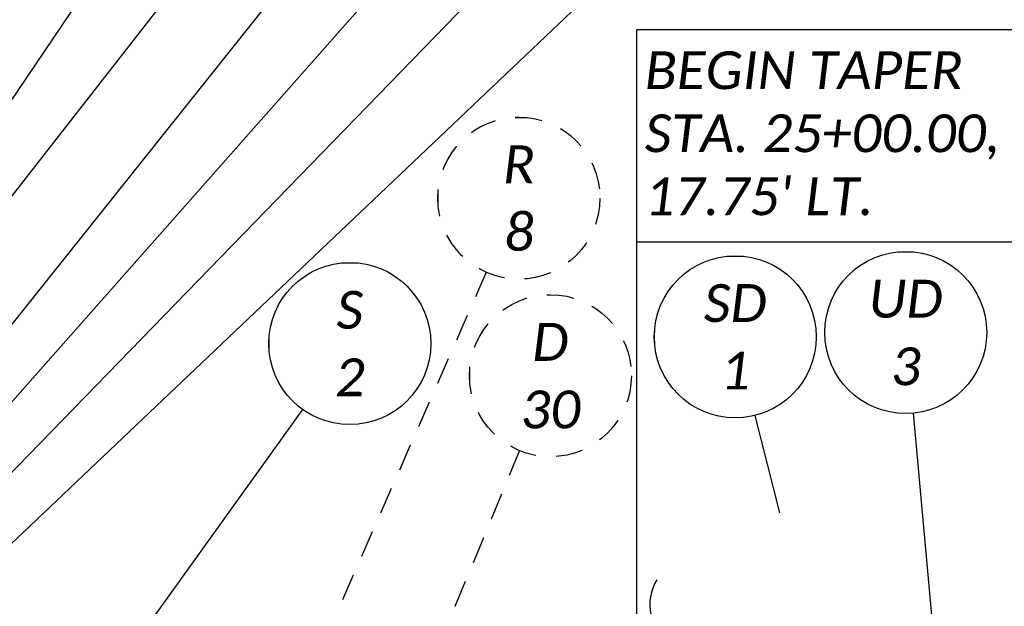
# Model space of a CAD drawing. Header units: feet. Extents: x -5 to 2247819, y -3 to 598692.
# Tile 41 of 84: x 2245811 to 2245884, y 596267 to 596311. Entities that reach past the tile are written whole.
import ezdxf
from ezdxf import colors
from ezdxf.entities.mleader import LeaderData, LeaderLine
from ezdxf.enums import TextEntityAlignment as Align
from ezdxf.math import Vec2, Vec3

# ---------------------------------------------------------------- set-up
doc = ezdxf.new("R2010")
doc.units = ezdxf.units.FT
doc.header["$MEASUREMENT"] = 0
doc.linetypes.add('CONN', pattern=[0.175, 0.1, -0.075])
doc.layers.add('DR_P_Text', color=7, linetype='Continuous')
doc.layers.add('TX_P_20', color=7, linetype='Continuous')
doc.styles.add('P_Slanted_Normal', font='calibrii.ttf', dxfattribs={"height": 0.14})
doc.styles.add('Slanted-Normal', font='font31.shx', dxfattribs={"height": 0.14})

# ---------------------------------------------------------------- blocks, each defined once
blk = doc.blocks.new('*U1096')
at = {"flags": 128}
blk.add_lwpolyline([(-0.1871, -0.2345), (-2.4058, -3.0158)], dxfattribs=at)
at = {"style": 'Slanted-Normal', "flags": 8}
for tag, p in [('ITEMTYPE', (0, 0.125)), ('ITEMNUMBER', (0, -0.125))]:
    blk.add_attdef(tag, text='', height=0.14, dxfattribs=at).set_placement(p, align=Align.MIDDLE_CENTER)
blk = doc.blocks.new('*U1099')
at = {"flags": 128}
blk.add_lwpolyline([(-0.1847, -0.2364), (-2.5712, -3.2913)], dxfattribs=at)
at = {"style": 'Slanted-Normal', "flags": 8}
for tag, p in [('ITEMTYPE', (0, 0.125)), ('ITEMNUMBER', (0, -0.125))]:
    blk.add_attdef(tag, text='', height=0.14, dxfattribs=at).set_placement(p, align=Align.MIDDLE_CENTER)
blk = doc.blocks.new('*U1117')
blk.add_wipeout([(-0.298, 0.023), (-0.2955, 0.0451), (-0.2906, 0.0699), (-0.2848, 0.0906), (-0.2772, 0.1119), (-0.2675, 0.1334), (-0.2565, 0.1534), (-0.2448, 0.1715), (-0.2336, 0.1865), (-0.2207, 0.2016), (-0.2056, 0.217), (-0.1877, 0.2327), (-0.1718, 0.2446), (-0.1581, 0.2537), (-0.1415, 0.2633), (-0.124, 0.272), (-0.105, 0.2799), (-0.0838, 0.2869), (-0.058, 0.2932), (-0.0359, 0.2967), (-0.0124, 0.2987), (0, 0.2989), (0.0216, 0.2981), (0.0435, 0.2957), (0.0689, 0.2909), (0.0901, 0.285), (0.1109, 0.2776), (0.1354, 0.2665), (0.1535, 0.2565), (0.17, 0.2459), (0.1872, 0.233), (0.2031, 0.2193), (0.2174, 0.2051), (0.2295, 0.1915), (0.2399, 0.1783), (0.253, 0.1592), (0.2635, 0.141), (0.2727, 0.1223), (0.2805, 0.1032), (0.2862, 0.086), (0.2911, 0.0679), (0.2941, 0.053), (0.2965, 0.0374), (0.2983, 0.018), (0.2989, 0), (0.2982, -0.0197), (0.2961, -0.0403), (0.2929, -0.0595), (0.2889, -0.0764), (0.2841, -0.0929), (0.2782, -0.1093), (0.2725, -0.1228), (0.2633, -0.1415), (0.2543, -0.157), (0.2448, -0.1714), (0.232, -0.1884), (0.2205, -0.2018), (0.2114, -0.2113), (0.198, -0.2239), (0.1884, -0.232), (0.1723, -0.2442), (0.1512, -0.2578), (0.1288, -0.2697), (0.1125, -0.2769), (0.0939, -0.2837), (0.0695, -0.2907), (0.0567, -0.2935), (0.0384, -0.2964), (0.0247, -0.2979), (0.0106, -0.2987), (0, -0.2989), (-0.0062, -0.2988), (-0.0176, -0.2984), (-0.0278, -0.2976), (-0.0396, -0.2962), (-0.0516, -0.2944), (-0.0643, -0.2919), (-0.0772, -0.2887), (-0.0923, -0.2843), (-0.1152, -0.2758), (-0.1348, -0.2668), (-0.1505, -0.2582), (-0.168, -0.2472), (-0.1821, -0.237), (-0.1989, -0.2231), (-0.218, -0.2045), (-0.2316, -0.1889), (-0.2458, -0.1701), (-0.2553, -0.1554), (-0.2655, -0.1372), (-0.2748, -0.1176), (-0.2828, -0.0969), (-0.2896, -0.0739), (-0.2939, -0.0542), (-0.297, -0.0333), (-0.2985, -0.0149), (-0.2989, 0)])
at = {"flags": 128}
blk.add_lwpolyline([(-0.175, -0.2437), (-2.458, -3.422)], dxfattribs=at)
blk.add_circle((0, 0), 0.3)
at = {"style": 'Slanted-Normal', "flags": 8}
for tag, p in [('ITEMTYPE', (0, 0.125)), ('ITEMNUMBER', (0, -0.125))]:
    blk.add_attdef(tag, text='', height=0.14, dxfattribs=at).set_placement(p, align=Align.MIDDLE_CENTER)
blk = doc.blocks.new('*U1097')
at = {"flags": 128}
blk.add_lwpolyline([(-0.1678, -0.2487), (-2.2564, -3.3428)], dxfattribs=at)
at = {"style": 'Slanted-Normal', "flags": 8}
for tag, p in [('ITEMTYPE', (0, 0.125)), ('ITEMNUMBER', (0, -0.125))]:
    blk.add_attdef(tag, text='', height=0.14, dxfattribs=at).set_placement(p, align=Align.MIDDLE_CENTER)
blk = doc.blocks.new('*U1130')
at = {"flags": 128}
blk.add_lwpolyline([(-0.2176, -0.2066), (-3.3016, -3.1346)], dxfattribs=at)
at = {"style": 'Slanted-Normal', "flags": 8}
for tag, p in [('ITEMTYPE', (0, 0.125)), ('ITEMNUMBER', (0, -0.125))]:
    blk.add_attdef(tag, text='', height=0.14, dxfattribs=at).set_placement(p, align=Align.MIDDLE_CENTER)
blk = doc.blocks.new('*U1129')
at = {"flags": 128}
blk.add_lwpolyline([(-0.209, -0.2152), (-2.4655, -2.5377)], dxfattribs=at)
at = {"style": 'Slanted-Normal', "flags": 8}
for tag, p in [('ITEMTYPE', (0, 0.125)), ('ITEMNUMBER', (0, -0.125))]:
    blk.add_attdef(tag, text='', height=0.14, dxfattribs=at).set_placement(p, align=Align.MIDDLE_CENTER)
blk = doc.blocks.new('*U1147')
blk.add_wipeout([(-0.298, 0.023), (-0.2955, 0.0451), (-0.2906, 0.0699), (-0.2848, 0.0906), (-0.2772, 0.1119), (-0.2675, 0.1334), (-0.2565, 0.1534), (-0.2448, 0.1715), (-0.2336, 0.1865), (-0.2207, 0.2016), (-0.2056, 0.217), (-0.1877, 0.2327), (-0.1718, 0.2446), (-0.1581, 0.2537), (-0.1415, 0.2633), (-0.124, 0.272), (-0.105, 0.2799), (-0.0838, 0.2869), (-0.058, 0.2932), (-0.0359, 0.2967), (-0.0124, 0.2987), (0, 0.2989), (0.0216, 0.2981), (0.0435, 0.2957), (0.0689, 0.2909), (0.0901, 0.285), (0.1109, 0.2776), (0.1354, 0.2665), (0.1535, 0.2565), (0.17, 0.2459), (0.1872, 0.233), (0.2031, 0.2193), (0.2174, 0.2051), (0.2295, 0.1915), (0.2399, 0.1783), (0.253, 0.1592), (0.2635, 0.141), (0.2727, 0.1223), (0.2805, 0.1032), (0.2862, 0.086), (0.2911, 0.0679), (0.2941, 0.053), (0.2965, 0.0374), (0.2983, 0.018), (0.2989, 0), (0.2982, -0.0197), (0.2961, -0.0403), (0.2929, -0.0595), (0.2889, -0.0764), (0.2841, -0.0929), (0.2782, -0.1093), (0.2725, -0.1228), (0.2633, -0.1415), (0.2543, -0.157), (0.2448, -0.1714), (0.232, -0.1884), (0.2205, -0.2018), (0.2114, -0.2113), (0.198, -0.2239), (0.1884, -0.232), (0.1723, -0.2442), (0.1512, -0.2578), (0.1288, -0.2697), (0.1125, -0.2769), (0.0939, -0.2837), (0.0695, -0.2907), (0.0567, -0.2935), (0.0384, -0.2964), (0.0247, -0.2979), (0.0106, -0.2987), (0, -0.2989), (-0.0062, -0.2988), (-0.0176, -0.2984), (-0.0278, -0.2976), (-0.0396, -0.2962), (-0.0516, -0.2944), (-0.0643, -0.2919), (-0.0772, -0.2887), (-0.0923, -0.2843), (-0.1152, -0.2758), (-0.1348, -0.2668), (-0.1505, -0.2582), (-0.168, -0.2472), (-0.1821, -0.237), (-0.1989, -0.2231), (-0.218, -0.2045), (-0.2316, -0.1889), (-0.2458, -0.1701), (-0.2553, -0.1554), (-0.2655, -0.1372), (-0.2748, -0.1176), (-0.2828, -0.0969), (-0.2896, -0.0739), (-0.2939, -0.0542), (-0.297, -0.0333), (-0.2985, -0.0149), (-0.2989, 0)])
at = {"linetype": 'CONN', "flags": 128}
blk.add_lwpolyline([(-0.1907, -0.2316), (-3.5889, -4.3597)], dxfattribs=at)
at = {"linetype": 'CONN'}
blk.add_circle((0, 0), 0.3, dxfattribs=at)
at = {"style": 'Slanted-Normal', "flags": 8}
for tag, p in [('ITEMTYPE', (0.0365, 0.1195)), ('ITEMNUMBER', (-0.0365, -0.1195))]:
    blk.add_attdef(tag, text='', height=0.14, rotation=343, dxfattribs=at).set_placement(p, align=Align.MIDDLE_CENTER)
blk = doc.blocks.new('*U1189')
blk.add_wipeout([(-0.298, 0.023), (-0.2955, 0.0451), (-0.2906, 0.0699), (-0.2848, 0.0906), (-0.2772, 0.1119), (-0.2675, 0.1334), (-0.2565, 0.1534), (-0.2448, 0.1715), (-0.2336, 0.1865), (-0.2207, 0.2016), (-0.2056, 0.217), (-0.1877, 0.2327), (-0.1718, 0.2446), (-0.1581, 0.2537), (-0.1415, 0.2633), (-0.124, 0.272), (-0.105, 0.2799), (-0.0838, 0.2869), (-0.058, 0.2932), (-0.0359, 0.2967), (-0.0124, 0.2987), (0, 0.2989), (0.0216, 0.2981), (0.0435, 0.2957), (0.0689, 0.2909), (0.0901, 0.285), (0.1109, 0.2776), (0.1354, 0.2665), (0.1535, 0.2565), (0.17, 0.2459), (0.1872, 0.233), (0.2031, 0.2193), (0.2174, 0.2051), (0.2295, 0.1915), (0.2399, 0.1783), (0.253, 0.1592), (0.2635, 0.141), (0.2727, 0.1223), (0.2805, 0.1032), (0.2862, 0.086), (0.2911, 0.0679), (0.2941, 0.053), (0.2965, 0.0374), (0.2983, 0.018), (0.2989, 0), (0.2982, -0.0197), (0.2961, -0.0403), (0.2929, -0.0595), (0.2889, -0.0764), (0.2841, -0.0929), (0.2782, -0.1093), (0.2725, -0.1228), (0.2633, -0.1415), (0.2543, -0.157), (0.2448, -0.1714), (0.232, -0.1884), (0.2205, -0.2018), (0.2114, -0.2113), (0.198, -0.2239), (0.1884, -0.232), (0.1723, -0.2442), (0.1512, -0.2578), (0.1288, -0.2697), (0.1125, -0.2769), (0.0939, -0.2837), (0.0695, -0.2907), (0.0567, -0.2935), (0.0384, -0.2964), (0.0247, -0.2979), (0.0106, -0.2987), (0, -0.2989), (-0.0062, -0.2988), (-0.0176, -0.2984), (-0.0278, -0.2976), (-0.0396, -0.2962), (-0.0516, -0.2944), (-0.0643, -0.2919), (-0.0772, -0.2887), (-0.0923, -0.2843), (-0.1152, -0.2758), (-0.1348, -0.2668), (-0.1505, -0.2582), (-0.168, -0.2472), (-0.1821, -0.237), (-0.1989, -0.2231), (-0.218, -0.2045), (-0.2316, -0.1889), (-0.2458, -0.1701), (-0.2553, -0.1554), (-0.2655, -0.1372), (-0.2748, -0.1176), (-0.2828, -0.0969), (-0.2896, -0.0739), (-0.2939, -0.0542), (-0.297, -0.0333), (-0.2985, -0.0149), (-0.2989, 0)])
at = {"flags": 128}
blk.add_lwpolyline([(0.0272, -0.2988), (0.1127, -1.2375)], dxfattribs=at)
blk.add_circle((0, 0), 0.3)
at = {"style": 'Slanted-Normal', "flags": 8}
for tag, p in [('ITEMTYPE', (0, 0.125)), ('ITEMNUMBER', (0, -0.125))]:
    blk.add_attdef(tag, text='', height=0.14, dxfattribs=at).set_placement(p, align=Align.MIDDLE_CENTER)
blk = doc.blocks.new('*U1234')
blk.add_wipeout([(-0.298, 0.023), (-0.2955, 0.0451), (-0.2906, 0.0699), (-0.2848, 0.0906), (-0.2772, 0.1119), (-0.2675, 0.1334), (-0.2565, 0.1534), (-0.2448, 0.1715), (-0.2336, 0.1865), (-0.2207, 0.2016), (-0.2056, 0.217), (-0.1877, 0.2327), (-0.1718, 0.2446), (-0.1581, 0.2537), (-0.1415, 0.2633), (-0.124, 0.272), (-0.105, 0.2799), (-0.0838, 0.2869), (-0.058, 0.2932), (-0.0359, 0.2967), (-0.0124, 0.2987), (0, 0.2989), (0.0216, 0.2981), (0.0435, 0.2957), (0.0689, 0.2909), (0.0901, 0.285), (0.1109, 0.2776), (0.1354, 0.2665), (0.1535, 0.2565), (0.17, 0.2459), (0.1872, 0.233), (0.2031, 0.2193), (0.2174, 0.2051), (0.2295, 0.1915), (0.2399, 0.1783), (0.253, 0.1592), (0.2635, 0.141), (0.2727, 0.1223), (0.2805, 0.1032), (0.2862, 0.086), (0.2911, 0.0679), (0.2941, 0.053), (0.2965, 0.0374), (0.2983, 0.018), (0.2989, 0), (0.2982, -0.0197), (0.2961, -0.0403), (0.2929, -0.0595), (0.2889, -0.0764), (0.2841, -0.0929), (0.2782, -0.1093), (0.2725, -0.1228), (0.2633, -0.1415), (0.2543, -0.157), (0.2448, -0.1714), (0.232, -0.1884), (0.2205, -0.2018), (0.2114, -0.2113), (0.198, -0.2239), (0.1884, -0.232), (0.1723, -0.2442), (0.1512, -0.2578), (0.1288, -0.2697), (0.1125, -0.2769), (0.0939, -0.2837), (0.0695, -0.2907), (0.0567, -0.2935), (0.0384, -0.2964), (0.0247, -0.2979), (0.0106, -0.2987), (0, -0.2989), (-0.0062, -0.2988), (-0.0176, -0.2984), (-0.0278, -0.2976), (-0.0396, -0.2962), (-0.0516, -0.2944), (-0.0643, -0.2919), (-0.0772, -0.2887), (-0.0923, -0.2843), (-0.1152, -0.2758), (-0.1348, -0.2668), (-0.1505, -0.2582), (-0.168, -0.2472), (-0.1821, -0.237), (-0.1989, -0.2231), (-0.218, -0.2045), (-0.2316, -0.1889), (-0.2458, -0.1701), (-0.2553, -0.1554), (-0.2655, -0.1372), (-0.2748, -0.1176), (-0.2828, -0.0969), (-0.2896, -0.0739), (-0.2939, -0.0542), (-0.297, -0.0333), (-0.2985, -0.0149), (-0.2989, 0)])
at = {"flags": 128}
blk.add_lwpolyline([(0.073, -0.291), (0.1635, -0.6514)], dxfattribs=at)
blk.add_circle((0, 0), 0.3)
at = {"style": 'Slanted-Normal', "flags": 8}
for tag, p in [('ITEMTYPE', (0, 0.125)), ('ITEMNUMBER', (0, -0.125))]:
    blk.add_attdef(tag, text='', height=0.14, dxfattribs=at).set_placement(p, align=Align.MIDDLE_CENTER)
blk = doc.blocks.new('*U1236')
at = {"flags": 128}
blk.add_lwpolyline([(-0.1987, -0.2248), (-2.7747, -3.14)], dxfattribs=at)
at = {"style": 'Slanted-Normal', "flags": 8}
for tag, p in [('ITEMTYPE', (0, 0.125)), ('ITEMNUMBER', (0, -0.125))]:
    blk.add_attdef(tag, text='', height=0.14, dxfattribs=at).set_placement(p, align=Align.MIDDLE_CENTER)
blk = doc.blocks.new('*U1241')
blk.add_wipeout([(-0.298, 0.023), (-0.2955, 0.0451), (-0.2906, 0.0699), (-0.2848, 0.0906), (-0.2772, 0.1119), (-0.2675, 0.1334), (-0.2565, 0.1534), (-0.2448, 0.1715), (-0.2336, 0.1865), (-0.2207, 0.2016), (-0.2056, 0.217), (-0.1877, 0.2327), (-0.1718, 0.2446), (-0.1581, 0.2537), (-0.1415, 0.2633), (-0.124, 0.272), (-0.105, 0.2799), (-0.0838, 0.2869), (-0.058, 0.2932), (-0.0359, 0.2967), (-0.0124, 0.2987), (0, 0.2989), (0.0216, 0.2981), (0.0435, 0.2957), (0.0689, 0.2909), (0.0901, 0.285), (0.1109, 0.2776), (0.1354, 0.2665), (0.1535, 0.2565), (0.17, 0.2459), (0.1872, 0.233), (0.2031, 0.2193), (0.2174, 0.2051), (0.2295, 0.1915), (0.2399, 0.1783), (0.253, 0.1592), (0.2635, 0.141), (0.2727, 0.1223), (0.2805, 0.1032), (0.2862, 0.086), (0.2911, 0.0679), (0.2941, 0.053), (0.2965, 0.0374), (0.2983, 0.018), (0.2989, 0), (0.2982, -0.0197), (0.2961, -0.0403), (0.2929, -0.0595), (0.2889, -0.0764), (0.2841, -0.0929), (0.2782, -0.1093), (0.2725, -0.1228), (0.2633, -0.1415), (0.2543, -0.157), (0.2448, -0.1714), (0.232, -0.1884), (0.2205, -0.2018), (0.2114, -0.2113), (0.198, -0.2239), (0.1884, -0.232), (0.1723, -0.2442), (0.1512, -0.2578), (0.1288, -0.2697), (0.1125, -0.2769), (0.0939, -0.2837), (0.0695, -0.2907), (0.0567, -0.2935), (0.0384, -0.2964), (0.0247, -0.2979), (0.0106, -0.2987), (0, -0.2989), (-0.0062, -0.2988), (-0.0176, -0.2984), (-0.0278, -0.2976), (-0.0396, -0.2962), (-0.0516, -0.2944), (-0.0643, -0.2919), (-0.0772, -0.2887), (-0.0923, -0.2843), (-0.1152, -0.2758), (-0.1348, -0.2668), (-0.1505, -0.2582), (-0.168, -0.2472), (-0.1821, -0.237), (-0.1989, -0.2231), (-0.218, -0.2045), (-0.2316, -0.1889), (-0.2458, -0.1701), (-0.2553, -0.1554), (-0.2655, -0.1372), (-0.2748, -0.1176), (-0.2828, -0.0969), (-0.2896, -0.0739), (-0.2939, -0.0542), (-0.297, -0.0333), (-0.2985, -0.0149), (-0.2989, 0)])
at = {"linetype": 'CONN', "flags": 128}
blk.add_lwpolyline([(-0.1957, -0.2274), (-3.5017, -4.0682)], dxfattribs=at)
at = {"linetype": 'CONN'}
blk.add_circle((0, 0), 0.3, dxfattribs=at)
at = {"style": 'Slanted-Normal', "flags": 8}
for tag, p in [('ITEMTYPE', (0.0365, 0.1195)), ('ITEMNUMBER', (-0.0365, -0.1195))]:
    blk.add_attdef(tag, text='', height=0.14, rotation=343, dxfattribs=at).set_placement(p, align=Align.MIDDLE_CENTER)

msp = doc.modelspace()

# ---------------------------------------------------------------- block references
at = {"layer": 'TX_P_20', "xscale": 20, "yscale": 20, "zscale": 20}
msp.add_blockref('*U1096', (2245843.364, 596329.169), dxfattribs=at)

# ---------------------------------------------------------------- next in the draw order: block references
msp.add_blockref('*U1099', (2245831.915, 596324.91), dxfattribs=at)

# ---------------------------------------------------------------- next in the draw order: block references
at = {"layer": 'TX_P_20'}
ref = msp.add_blockref('*U1117', (2245835.835, 596286.902), dxfattribs=dict(at, xscale=20, yscale=20, zscale=20))
ref.add_attrib('ITEMTYPE', 'S', dxfattribs={"layer": '0', "height": 2.8, "style": 'P_Slanted_Normal'}).set_placement((2245835.835, 596289.402), align=Align.MIDDLE_CENTER)
ref.add_attrib('ITEMNUMBER', '2', dxfattribs={"layer": '0', "height": 2.8, "style": 'P_Slanted_Normal'}).set_placement((2245835.835, 596284.402), align=Align.MIDDLE_CENTER)

# ---------------------------------------------------------------- next in the draw order: block references
at = {"layer": 'TX_P_20', "xscale": 20, "yscale": 20, "zscale": 20}
msp.add_blockref('*U1097', (2245832.499, 596337.163), dxfattribs=at)

# ---------------------------------------------------------------- next in the draw order: block references
msp.add_blockref('*U1130', (2245864.951, 596323.555, 5.544), dxfattribs=at)

# ---------------------------------------------------------------- next in the draw order: block references
msp.add_blockref('*U1129', (2245852.998, 596320.836, 5.544), dxfattribs=at)

# ---------------------------------------------------------------- next in the draw order: linework, layer by layer
at = {"layer": 'TX_P_20'}
msp.add_lwpolyline([(2245857.091, 596310.154), (2245890.109, 596310.154), (2245890.109, 596294.406), (2245857.091, 596294.406)], close=True, dxfattribs=at)

# ---------------------------------------------------------------- next in the draw order: block references
ref = msp.add_blockref('*U1147', (2245850.694, 596284.523), dxfattribs=dict(at, xscale=20, yscale=20, zscale=20, rotation=17.00000000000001))
ref.add_attrib('ITEMTYPE', 'D', dxfattribs={"layer": '0', "height": 2.8, "style": 'P_Slanted_Normal'}).set_placement((2245850.694, 596287.023), align=Align.MIDDLE_CENTER)
ref.add_attrib('ITEMNUMBER', '30', dxfattribs={"layer": '0', "height": 2.8, "style": 'P_Slanted_Normal'}).set_placement((2245850.694, 596282.023), align=Align.MIDDLE_CENTER)

# ---------------------------------------------------------------- next in the draw order: texts
at = {"layer": 'TX_P_20', "insert": (2245857.685, 596308.544), "char_height": 2.8, "width": 32.2984, "attachment_point": 1, "style": 'P_Slanted_Normal'}
msp.add_mtext("BEGIN TAPER\\PSTA. 25+00.00, 17.75' LT.", dxfattribs=at)

# ---------------------------------------------------------------- next in the draw order: leaders
at = {"layer": 'TX_P_20'}
ml = msp.add_multileader_mtext('Standard', dxfattribs=at)
ml.set_content('CONSTRUCTION LIMITS', color=256, style='P_Slanted_Normal')
ml.set_leader_properties()
ml.build(insert=Vec2(0, 0))
ml.multileader.update_dxf_attribs({"dogleg_length": 0.36, "arrow_head_size": 3.6, "scale": 20})
ctx = ml.context
ctx.base_point, ctx.scale, ctx.char_height, ctx.arrow_head_size, ctx.landing_gap_size, ctx.plane_origin, ctx.plane_x_axis, ctx.plane_y_axis = Vec3(2246150.475, 596316.931), 20, 2.8, 3.6, 1.8, Vec3(2246043.579, 596311.281), Vec3(0.996778, -0.080212), Vec3(0.080212, 0.996778)
ctx.text_align_type = 2
notes = []
notes.append((ctx, [(1, (1, 1, 0), (2246186.686, 596314.017), (-0.996778, 0.080212), 4.301, [(0, [(2246200.605, 596293.635)], 0, [])])]))
ctx.mtext.insert, ctx.mtext.text_direction, ctx.mtext.rotation, ctx.mtext.width, ctx.mtext.defined_height, ctx.mtext.alignment, ctx.mtext.flow_direction = Vec3(2246180.718, 596315.922), Vec3(0.996778, -0.080212), 6.202887, 29.08504, 7.846, 3, 5
for ctx, leaders in notes:
    for number, flags, end, landing, length, lines in leaders:
        leader = LeaderData()
        leader.index, (leader.has_last_leader_line, leader.has_dogleg_vector, leader.attachment_direction) = number, flags
        leader.last_leader_point, leader.dogleg_vector, leader.dogleg_length = Vec3(end), Vec3(landing), length
        for number, points, colour, breaks in lines:
            line = LeaderLine()
            line.index, line.vertices, line.color, line.breaks = number, Vec3.list(points), colors.encode_raw_color(colour), breaks
            leader.lines.append(line)
        ctx.leaders.append(leader)

# ---------------------------------------------------------------- next in the draw order: linework, layer by layer
at = {"layer": 'DR_P_Text'}
msp.add_arc((2245861.671, 596267.558, 1053.435), 3.615, 149.15454, 233.8542, dxfattribs=at)
at = {"layer": 'TX_P_20', "flags": 128}
msp.add_lwpolyline([(2245857.091, 596260.366), (2245857.091, 596294.406)], dxfattribs=at)

# ---------------------------------------------------------------- next in the draw order: leaders
at = {"layer": 'TX_P_20'}
ml = msp.add_multileader_mtext('Standard', dxfattribs=at)
ml.set_content('CONSTRUCTION LIMITS', color=256, style='P_Slanted_Normal')
ml.set_leader_properties()
ml.build(insert=Vec2(0, 0))
ml.multileader.update_dxf_attribs({"dogleg_length": 0.36, "arrow_head_size": 3.6, "scale": 20})
ctx = ml.context
ctx.base_point, ctx.scale, ctx.char_height, ctx.arrow_head_size, ctx.landing_gap_size, ctx.plane_origin, ctx.plane_x_axis, ctx.plane_y_axis = Vec3(2245094.05, 596290.418), 20, 2.8, 3.6, 1.8, Vec3(2245057.533, 596305.263), Vec3(0.999969, -0.007884), Vec3(0.007884, 0.999969)
notes = []
notes.append((ctx, [(0, (1, 1, 0), (2245089.749, 596290.452), (0.999969, -0.007884), 4.301, [(0, [(2245082.932, 596268.475)], 0, [])])]))
ctx.mtext.insert, ctx.mtext.text_direction, ctx.mtext.rotation, ctx.mtext.width, ctx.mtext.defined_height, ctx.mtext.flow_direction = Vec3(2245095.861, 596291.825), Vec3(0.999969, -0.007884), 6.275301, 46.19277, 7.944, 5
ml = msp.add_multileader_mtext('Standard', dxfattribs=at)
ml.set_content('CONSTRUCTION LIMITS', color=256, style='P_Slanted_Normal')
ml.set_leader_properties()
ml.build(insert=Vec2(0, 0))
ml.multileader.update_dxf_attribs({"dogleg_length": 0.36, "arrow_head_size": 3.6, "scale": 20})
ctx = ml.context
ctx.base_point, ctx.scale, ctx.char_height, ctx.arrow_head_size, ctx.landing_gap_size, ctx.plane_origin, ctx.plane_x_axis, ctx.plane_y_axis = Vec3(2245502.881, 596281.587), 20, 2.8, 3.6, 1.8, Vec3(2245456.268, 596302.222), Vec3(0.999969, -0.007884), Vec3(0.007884, 0.999969)
notes.append((ctx, [(0, (1, 1, 0), (2245498.579, 596281.621), (0.999969, -0.007884), 4.301, [(0, [(2245481.667, 596265.433)], 0, [])])]))
ctx.mtext.insert, ctx.mtext.text_direction, ctx.mtext.rotation, ctx.mtext.width, ctx.mtext.defined_height, ctx.mtext.flow_direction = Vec3(2245504.692, 596282.993), Vec3(0.999969, -0.007884), 6.275301, 46.19277, 7.944, 5
ml = msp.add_multileader_mtext('Standard', dxfattribs=at)
ml.set_content('CONSTRUCTION LIMITS', color=256, style='P_Slanted_Normal')
ml.set_leader_properties()
ml.build(insert=Vec2(0, 0))
ml.multileader.update_dxf_attribs({"dogleg_length": 0.36, "arrow_head_size": 3.6, "scale": 20})
ctx = ml.context
ctx.base_point, ctx.scale, ctx.char_height, ctx.arrow_head_size, ctx.landing_gap_size, ctx.plane_origin, ctx.plane_x_axis, ctx.plane_y_axis = Vec3(2246061.886, 596203.034), 20, 2.8, 3.6, 1.8, Vec3(2245993.745, 596198.683), Vec3(0.996778, -0.080212), Vec3(0.080212, 0.996778)
ctx.text_align_type = 2
notes.append((ctx, [(1, (1, 1, 0), (2246111.057, 596199.077), (-0.996778, 0.080212), 4.301, [(0, [(2246121.458, 596196.187)], 0, [])])]))
ctx.mtext.insert, ctx.mtext.text_direction, ctx.mtext.rotation, ctx.mtext.width, ctx.mtext.defined_height, ctx.mtext.alignment, ctx.mtext.flow_direction = Vec3(2246105.089, 596200.982), Vec3(0.996778, -0.080212), 6.202887, 48.30199, 7.944, 3, 5
for ctx, leaders in notes:
    for number, flags, end, landing, length, lines in leaders:
        leader = LeaderData()
        leader.index, (leader.has_last_leader_line, leader.has_dogleg_vector, leader.attachment_direction) = number, flags
        leader.last_leader_point, leader.dogleg_vector, leader.dogleg_length = Vec3(end), Vec3(landing), length
        for number, points, colour, breaks in lines:
            line = LeaderLine()
            line.index, line.vertices, line.color, line.breaks = number, Vec3.list(points), colors.encode_raw_color(colour), breaks
            leader.lines.append(line)
        ctx.leaders.append(leader)

# ---------------------------------------------------------------- next in the draw order: block references
ref = msp.add_blockref('*U1189', (2245877.013, 596287.722), dxfattribs=dict(at, xscale=20, yscale=20, zscale=20))
ref.add_attrib('ITEMTYPE', 'UD', dxfattribs={"layer": '0', "height": 2.8, "style": 'P_Slanted_Normal'}).set_placement((2245877.013, 596290.222), align=Align.MIDDLE_CENTER)
ref.add_attrib('ITEMNUMBER', '3', dxfattribs={"layer": '0', "height": 2.8, "style": 'P_Slanted_Normal'}).set_placement((2245877.013, 596285.222), align=Align.MIDDLE_CENTER)

# ---------------------------------------------------------------- next in the draw order: leaders
at = {"layer": 'DR_P_Text'}
ml = msp.add_multileader_mtext('Standard', dxfattribs=at)
ml.set_content('TIE INTO EXISTING UNDERDRAIN', color=256, style='P_Slanted_Normal')
ml.set_leader_properties()
ml.build(insert=Vec2(0, 0))
ml.multileader.update_dxf_attribs({"dogleg_length": 0.36, "arrow_head_size": 3.6, "scale": 20})
ctx = ml.context
ctx.base_point, ctx.scale, ctx.char_height, ctx.arrow_head_size, ctx.landing_gap_size, ctx.plane_origin, ctx.plane_x_axis, ctx.plane_y_axis = Vec3(2246147.747, 596305.591), 20, 2.8, 3.6, 1.8, Vec3(2246141.26, 596189.357), Vec3(0.996195, -0.087156), Vec3(0.087156, 0.996195)
ctx.text_align_type = 2
notes = []
notes.append((ctx, [(1, (1, 1, 0), (2246179.738, 596302.792), (-0.996195, 0.087156), 4.301, [(0, [(2246200.979, 596284.039)], 0, [])])]))
ctx.mtext.insert, ctx.mtext.text_direction, ctx.mtext.rotation, ctx.mtext.width, ctx.mtext.defined_height, ctx.mtext.alignment, ctx.mtext.flow_direction = Vec3(2246173.784, 596304.739), Vec3(0.996195, -0.087156), 6.195919, 18.57161, 2.891, 3, 5
at = {"layer": 'TX_P_20'}
ml = msp.add_multileader_mtext('Standard', dxfattribs=at)
ml.set_content('MASONRY\\PCOLLAR \\PPER DM-1.1', color=256, style='P_Slanted_Normal')
ml.set_leader_properties()
ml.build(insert=Vec2(0, 0))
ml.multileader.update_dxf_attribs({"dogleg_length": 0.36, "arrow_head_size": 3.6, "scale": 20})
ctx = ml.context
ctx.base_point, ctx.scale, ctx.char_height, ctx.arrow_head_size, ctx.landing_gap_size, ctx.plane_origin, ctx.plane_x_axis, ctx.plane_y_axis = Vec3(2246484.275, 596178.584, 1056.503), 20, 2.8, 3.6, 1.8, Vec3(2246501.193, 596171.988, 1056.503), Vec3(0.978148, -0.207912), Vec3(0.207912, 0.978148)
ctx.text_align_type = 2
notes.append((ctx, [(1, (1, 1, 0), (2246512.218, 596172.645, 1056.503), (-0.978148, 0.207912), 4.301, [(0, [(2246525.116, 596180.203, 1056.503)], 0, [])])]))
ctx.mtext.insert, ctx.mtext.text_direction, ctx.mtext.rotation, ctx.mtext.width, ctx.mtext.defined_height, ctx.mtext.alignment, ctx.mtext.flow_direction = Vec3(2246506.543, 596175.292, 1056.503), Vec3(0.978148, -0.207912), 6.073746, 34.18803, 7.944, 3, 5
ml = msp.add_multileader_mtext('Standard', dxfattribs=at)
ml.set_content('BENCHMARK #3', color=256, style='P_Slanted_Normal')
ml.set_leader_properties()
ml.build(insert=Vec2(0, 0))
ml.multileader.update_dxf_attribs({"dogleg_length": 0.36, "arrow_head_size": 3.6, "scale": 20})
ctx = ml.context
ctx.base_point, ctx.scale, ctx.char_height, ctx.arrow_head_size, ctx.landing_gap_size, ctx.plane_origin, ctx.plane_x_axis, ctx.plane_y_axis = Vec3(2245718.609, 596294.042), 20, 2.8, 3.6, 1.8, Vec3(2245674.213, 596261.446), Vec3(0.999969, -0.007884), Vec3(0.007884, 0.999969)
notes.append((ctx, [(0, (1, 1, 0), (2245714.308, 596294.076), (0.999969, -0.007884), 4.301, [(0, [(2245696.758, 596285.445)], 0, [])])]))
ctx.mtext.insert, ctx.mtext.text_direction, ctx.mtext.rotation, ctx.mtext.width, ctx.mtext.defined_height, ctx.mtext.flow_direction = Vec3(2245720.42, 596295.448), Vec3(0.999969, -0.007884), 6.275301, 46.19277, 7.944, 5
ml = msp.add_multileader_mtext('Standard', dxfattribs=at)
ml.set_content('MASONRY\\PCOLLAR \\PPER DM-1.1', color=256, style='P_Slanted_Normal')
ml.set_leader_properties()
ml.build(insert=Vec2(0, 0))
ml.multileader.update_dxf_attribs({"dogleg_length": 0.36, "arrow_head_size": 3.6, "scale": 20})
ctx = ml.context
ctx.base_point, ctx.scale, ctx.char_height, ctx.arrow_head_size, ctx.landing_gap_size, ctx.plane_origin, ctx.plane_x_axis, ctx.plane_y_axis = Vec3(2245702.268, 596259.741), 20, 2.8, 3.6, 1.8, Vec3(2245670.577, 596263.279), Vec3(0.999969, -0.007884), Vec3(0.007884, 0.999969)
notes.append((ctx, [(0, (1, 1, 0), (2245700.888, 596259.752), (0.999969, -0.007884), 1.38, [(0, [(2245694.5, 596271.494)], 0, [])])]))
ctx.mtext.insert, ctx.mtext.text_direction, ctx.mtext.rotation, ctx.mtext.width, ctx.mtext.defined_height, ctx.mtext.flow_direction = Vec3(2245704.079, 596261.136), Vec3(0.999969, -0.007884), 6.275301, 34.18803, 7.944, 5
for ctx, leaders in notes:
    for number, flags, end, landing, length, lines in leaders:
        leader = LeaderData()
        leader.index, (leader.has_last_leader_line, leader.has_dogleg_vector, leader.attachment_direction) = number, flags
        leader.last_leader_point, leader.dogleg_vector, leader.dogleg_length = Vec3(end), Vec3(landing), length
        for number, points, colour, breaks in lines:
            line = LeaderLine()
            line.index, line.vertices, line.color, line.breaks = number, Vec3.list(points), colors.encode_raw_color(colour), breaks
            leader.lines.append(line)
        ctx.leaders.append(leader)

# ---------------------------------------------------------------- next in the draw order: block references
ref = msp.add_blockref('*U1234', (2245864.389, 596287.401, 1045.495), dxfattribs=dict(at, xscale=20, yscale=20, zscale=20))
ref.add_attrib('ITEMTYPE', 'SD', dxfattribs={"layer": '0', "height": 2.8, "style": 'P_Slanted_Normal'}).set_placement((2245864.389, 596289.901, 1045.495), align=Align.MIDDLE_CENTER)
ref.add_attrib('ITEMNUMBER', '1', dxfattribs={"layer": '0', "height": 2.8, "style": 'P_Slanted_Normal'}).set_placement((2245864.389, 596284.901, 1045.495), align=Align.MIDDLE_CENTER)

# ---------------------------------------------------------------- next in the draw order: block references
at = {"layer": 'TX_P_20', "xscale": 20, "yscale": 20, "zscale": 20}
msp.add_blockref('*U1236', (2245855.238, 596332.884, 1046.513), dxfattribs=at)

# ---------------------------------------------------------------- next in the draw order: block references
at = {"layer": 'TX_P_20'}
ref = msp.add_blockref('*U1241', (2245848.361, 596297.677, 1054.85), dxfattribs=dict(at, xscale=20, yscale=20, zscale=20, rotation=17.00000000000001))
ref.add_attrib('ITEMTYPE', 'R', dxfattribs={"layer": '0', "height": 2.8, "style": 'P_Slanted_Normal'}).set_placement((2245848.361, 596300.177, 1054.85), align=Align.MIDDLE_CENTER)
ref.add_attrib('ITEMNUMBER', '8', dxfattribs={"layer": '0', "height": 2.8, "style": 'P_Slanted_Normal'}).set_placement((2245848.361, 596295.177, 1054.85), align=Align.MIDDLE_CENTER)

# ---------------------------------------------------------------- next in the draw order: leaders
ml = msp.add_multileader_mtext('Standard', dxfattribs=at)
ml.set_content("END 5' CONCRETE SIDEWALK\\PSTA. 30+91.44, 23.93' RT.\\PMATCH EXISTING", color=256, style='P_Slanted_Normal')
ml.set_leader_properties()
ml.build(insert=Vec2(0, 0))
ml.multileader.update_dxf_attribs({"dogleg_length": 0.36, "arrow_head_size": 3.6, "scale": 20})
ctx = ml.context
ctx.base_point, ctx.scale, ctx.char_height, ctx.arrow_head_size, ctx.landing_gap_size, ctx.plane_origin, ctx.plane_x_axis, ctx.plane_y_axis = Vec3(2246353.329, 596132.318), 20, 2.8, 3.6, 1.8, Vec3(2246297.626, 596135.469), Vec3(0.977101, -0.212776), Vec3(0.212776, 0.977101)
ctx.text_align_type = 2
notes = []
notes.append((ctx, [(1, (1, 1, 0), (2246411.564, 596119.636), (-0.977101, 0.212776), 4.301, [(0, [(2246437.547, 596162.115)], 0, [])])]))
ctx.mtext.insert, ctx.mtext.text_direction, ctx.mtext.rotation, ctx.mtext.width, ctx.mtext.defined_height, ctx.mtext.alignment, ctx.mtext.flow_direction = Vec3(2246405.905, 596122.323), Vec3(0.977101, -0.212776), 6.06877, 65.63038, 7.944, 3, 5
ml = msp.add_multileader_mtext('Standard', dxfattribs=at)
ml.set_content(' PROPOSED UTILITY POLE BY\\POWNER', color=256, style='P_Slanted_Normal')
ml.set_leader_properties()
ml.build(insert=Vec2(0, 0))
ml.multileader.update_dxf_attribs({"dogleg_length": 0.36, "arrow_head_size": 3.6, "scale": 20})
ctx = ml.context
ctx.base_point, ctx.scale, ctx.char_height, ctx.arrow_head_size, ctx.landing_gap_size, ctx.plane_origin, ctx.plane_x_axis, ctx.plane_y_axis = Vec3(2245660.202, 596247.285), 20, 2.8, 3.6, 1.8, Vec3(2245585.687, 596200.526), Vec3(0.999969, -0.007884), Vec3(0.007884, 0.999969)
notes.append((ctx, [(0, (1, 1, 0), (2245655.9, 596247.319), (0.999969, -0.007884), 4.301, [(0, [(2245659.784, 596273.531)], 0, [])])]))
ctx.mtext.insert, ctx.mtext.text_direction, ctx.mtext.rotation, ctx.mtext.width, ctx.mtext.defined_height, ctx.mtext.flow_direction = Vec3(2245662.013, 596248.691), Vec3(0.999969, -0.007884), 6.275301, 40.41338, 8.581, 5
ml = msp.add_multileader_mtext('Standard', dxfattribs=at)
ml.set_content(' PROPOSED UTILITY POLE BY OWNER', color=256, style='P_Slanted_Normal')
ml.set_leader_properties()
ml.build(insert=Vec2(0, 0))
ml.multileader.update_dxf_attribs({"dogleg_length": 0.36, "arrow_head_size": 3.6, "scale": 20})
ctx = ml.context
ctx.base_point, ctx.scale, ctx.char_height, ctx.arrow_head_size, ctx.landing_gap_size, ctx.plane_origin, ctx.plane_x_axis, ctx.plane_y_axis = Vec3(2245781.584, 596240.256), 20, 2.8, 3.6, 1.8, Vec3(2245759.571, 596263.493), Vec3(0.999969, -0.007884), Vec3(0.007884, 0.999969)
notes.append((ctx, [(0, (1, 1, 0), (2245777.282, 596240.29), (0.999969, -0.007884), 4.301, [(0, [(2245791.608, 596272.593)], 0, [])])]))
ctx.mtext.insert, ctx.mtext.text_direction, ctx.mtext.rotation, ctx.mtext.width, ctx.mtext.defined_height, ctx.mtext.flow_direction = Vec3(2245783.395, 596241.663), Vec3(0.999969, -0.007884), 6.275301, 40.41338, 8.581, 5
for ctx, leaders in notes:
    for number, flags, end, landing, length, lines in leaders:
        leader = LeaderData()
        leader.index, (leader.has_last_leader_line, leader.has_dogleg_vector, leader.attachment_direction) = number, flags
        leader.last_leader_point, leader.dogleg_vector, leader.dogleg_length = Vec3(end), Vec3(landing), length
        for number, points, colour, breaks in lines:
            line = LeaderLine()
            line.index, line.vertices, line.color, line.breaks = number, Vec3.list(points), colors.encode_raw_color(colour), breaks
            leader.lines.append(line)
        ctx.leaders.append(leader)

doc.saveas('drawing.dxf')
